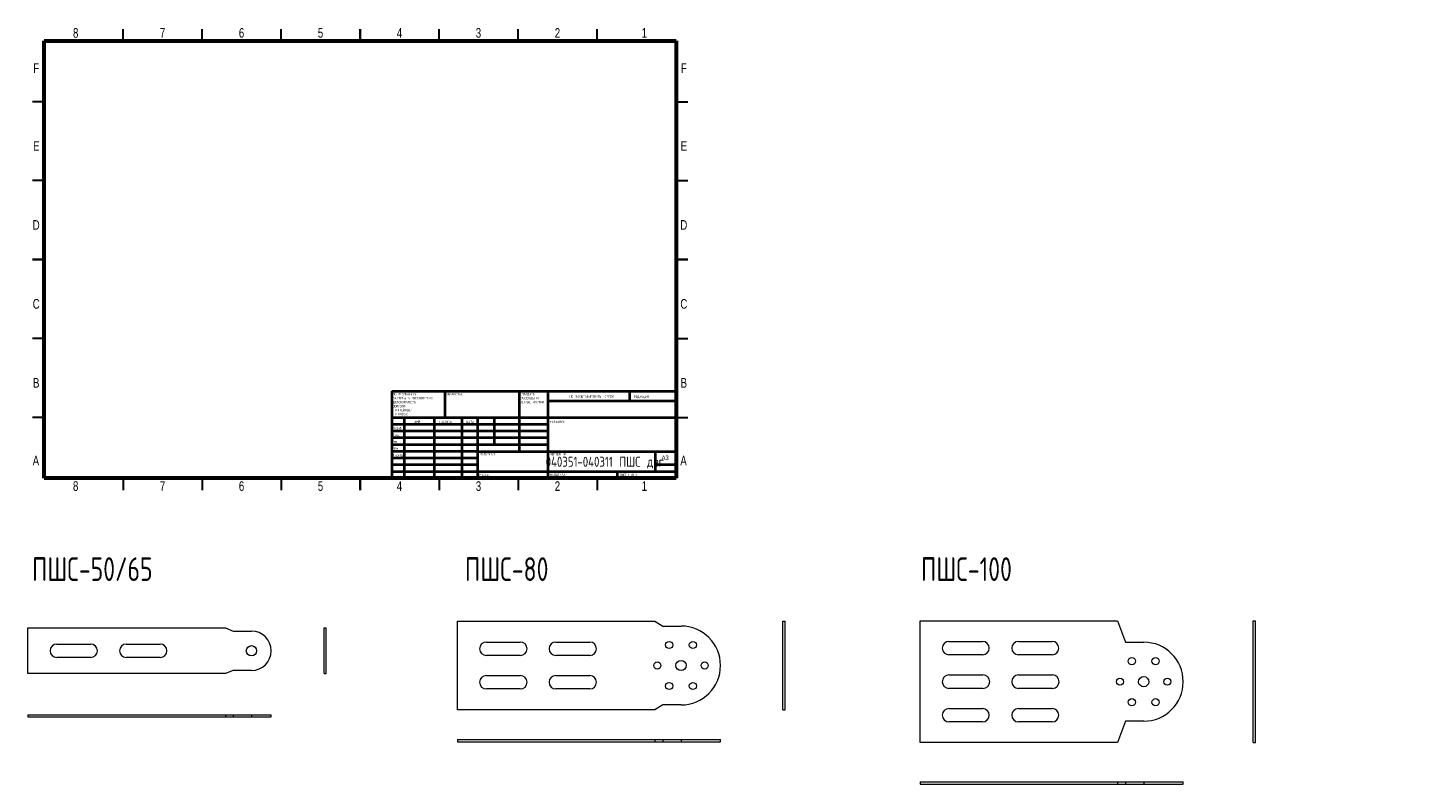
# Model space of a CAD drawing. Header units: millimetres. Extents: x 0 to 884, y -184 to 295.
import ezdxf

# ---------------------------------------------------------------- set-up
doc = ezdxf.new("R2010")
doc.units = ezdxf.units.MM
doc.styles.add('SLDTEXTSTYLE0', font='TXT', dxfattribs={"width": 0.7, "bigfont": 'bigfont'})
doc.styles.add('SLDTEXTSTYLE1', font='TXT', dxfattribs={"width": 0.75})
doc.styles.add('SLDTEXTSTYLE2', font='TXT', dxfattribs={"width": 0.75, "bigfont": 'bigfont'})
doc.styles.add('SLDTEXTSTYLE3', font='TXT', dxfattribs={"width": 0.681818, "bigfont": 'bigfont'})

# ---------------------------------------------------------------- blocks, each defined once
blk = doc.blocks.new('SW_NOTE_0')
at = {"color": 0, "linetype": 'Continuous', "lineweight": 0, "char_height": 1.5, "attachment_point": 1, "style": 'SLDTEXTSTYLE2'}
for s, insert in [('\\M+18452\\M+18443\\M+1844C\\M+18440\\M+18444\\M+18449\\M+18453\\M+1845D', (0, 1.93)), ('\\M+18448\\M+18440\\M+18454\\M+18452\\M+18445\\M+1844E\\M+18457\\M+1845C \\M+18449', (0, -0.57)), ('\\M+1844F\\M+18452\\M+18453\\M+18451\\M+1845C\\M+18445 \\M+1844B\\M+18451\\M+1844F\\M+1844D\\M+1844B\\M+18449', (0, -3.07))]:
    blk.add_mtext(s, dxfattribs=dict(at, insert=insert))
blk = doc.blocks.new('SW_NOTE_1')
at = {"color": 0, "linetype": 'Continuous', "lineweight": 0, "char_height": 1.5, "attachment_point": 1, "style": 'SLDTEXTSTYLE2'}
for s, insert in [('\\M+18450\\M+1844F \\M+18454\\M+1844D\\M+1844F\\M+1844C\\M+18458\\M+18440\\M+1844E\\M+18449\\M+1845F:', (0, 1.93)), ('\\M+18451\\M+18440\\M+18448\\M+1844D\\M+18445\\M+18451\\M+1845C \\M+18442 \\M+1844D\\M+18449\\M+1844C\\M+1844C\\M+18449\\M+1844D\\M+18445\\M+18453\\M+18451\\M+18440\\M+18456', (0, -0.57)), ('\\M+18459\\M+18445\\M+18451\\M+1844F\\M+18456\\M+1844F\\M+18442\\M+18440\\M+18453\\M+1844F\\M+18452\\M+18453\\M+1845D:', (0, -3.07)), ('\\M+18444\\M+1844F\\M+18450\\M+18454\\M+18452\\M+1844B\\M+18449:', (0, -5.57)), ('\\M+1844C\\M+18449\\M+1844E\\M+18445\\M+1844A\\M+1844E\\M+1845C\\M+18445:', (1.69, -8.07)), ('\\M+18454\\M+18443\\M+1844C\\M+1844F\\M+18442\\M+1845C\\M+18445:', (1.69, -10.57))]:
    blk.add_mtext(s, dxfattribs=dict(at, insert=insert))

msp = doc.modelspace()

# ---------------------------------------------------------------- linework, layer by layer
at = {"color": 7, "linetype": 'Continuous', "lineweight": 30}
for p, q in [((60, 287), (60, 294.5)), ((110, 287), (110, 294.5)), ((160, 287), (160, 294.5)), ((210, 294.5), (210, 287)), ((210, 287), (210, 294.5)), ((260, 287), (260, 294.5)), ((310, 287), (310, 294.5)), ((360, 287), (360, 294.5)), ((10, 248.5), (2.5, 248.5)), ((410, 248.5), (417.5, 248.5)), ((10, 198.5), (2.5, 198.5)), ((410, 198.5), (417.5, 198.5)), ((2.5, 148.5), (10, 148.5)), ((10, 148.5), (2.5, 148.5)), ((417.5, 148.5), (410, 148.5)), ((410, 148.5), (417.5, 148.5)), ((10, 98.5), (2.5, 98.5)), ((410, 98.5), (417.5, 98.5)), ((10, 48.5), (2.5, 48.5)), ((410, 48.5), (417.5, 48.5)), ((60, 10), (60, 2.5)), ((110, 10), (110, 2.5)), ((160, 10), (160, 2.5)), ((210, 2.5), (210, 10)), ((210, 10), (210, 2.5)), ((260, 10), (260, 2.5)), ((310, 10), (310, 2.5)), ((360, 10), (360, 2.5))]:
    msp.add_line(p, q, dxfattribs=at)
at = {"color": 7, "linetype": 'Continuous', "lineweight": 60}
for p, q in [((10, 10), (10, 287)), ((10, 287), (410, 287)), ((410, 287), (410, 10)), ((410, 10), (10, 10))]:
    msp.add_line(p, q, dxfattribs=at)
at = {"color": 7, "linetype": 'Continuous', "lineweight": 40}
for p, q in [((230, 65.25), (410, 65.25)), ((230, 65.25), (230, 10)), ((263.8, 48.25), (263.8, 65.25)), ((310.6, 65.25), (310.6, 27)), ((328.8, 65.25), (328.8, 10)), ((380.8, 58.88), (380.8, 65.25)), ((410, 58.88), (328.8, 58.88)), ((410, 48.25), (230, 48.25)), ((237.8, 48.25), (237.8, 10)), ((256.99, 48.25), (256.99, 10)), ((274.4, 48.25), (274.4, 10)), ((284.6, 10), (284.6, 48.25)), ((295, 31.25), (295, 48.25)), ((328.8, 44), (230, 44)), ((328.8, 39.75), (230, 39.75)), ((328.8, 35.5), (230, 35.5)), ((328.8, 31.25), (230, 31.25)), ((284.6, 27), (230, 27)), ((284.6, 27), (410, 27)), ((397, 14.25), (397, 27)), ((284.6, 22.75), (230, 22.75)), ((284.6, 18.5), (230, 18.5)), ((410, 18.5), (397, 18.5)), ((230, 14.25), (410, 14.25)), ((373, 10), (373, 14.25))]:
    msp.add_line(p, q, dxfattribs=at)
at = {"color": 7, "linetype": 'Continuous', "lineweight": 15}
for p, q in [((-0.29, -84.74), (124.71, -84.74)), ((-0.29, -113.74), (-0.29, -84.74)), ((124.71, -84.74), (129.71, -86.74)), ((129.71, -86.74), (141.21, -86.74)), ((187.29, -84.74), (188.49, -84.74)), ((187.29, -113.74), (187.29, -84.74)), ((188.49, -113.74), (188.49, -84.74)), ((271.67, -80.58), (396.67, -80.58)), ((271.67, -136.58), (271.67, -80.58)), ((396.67, -80.58), (401.67, -83.58)), ((401.67, -83.58), (413.17, -83.58)), ((477.7, -80.58), (479.2, -80.58)), ((477.7, -136.58), (477.7, -80.58)), ((479.2, -136.58), (479.2, -80.58)), ((564.57, -80.33), (689.57, -80.33)), ((564.57, -157.33), (564.57, -80.33)), ((689.57, -80.33), (694.57, -93.83)), ((775.3, -80.33), (776.8, -80.33)), ((775.3, -157.33), (775.3, -80.33)), ((776.8, -157.33), (776.8, -80.33)), ((17.96, -94.99), (39.46, -94.99)), ((61.96, -94.99), (83.46, -94.99)), ((289.92, -93.71), (311.42, -93.71)), ((333.92, -93.71), (355.42, -93.71)), ((582.82, -93.33), (604.07, -93.33)), ((626.82, -93.33), (648.07, -93.33)), ((694.57, -93.83), (706.07, -93.83)), ((39.46, -103.49), (17.96, -103.49)), ((83.46, -103.49), (61.96, -103.49)), ((311.42, -102.21), (289.92, -102.21)), ((355.42, -102.21), (333.92, -102.21)), ((604.07, -101.83), (582.82, -101.83)), ((648.07, -101.83), (626.82, -101.83)), ((124.71, -113.74), (-0.29, -113.74)), ((129.71, -111.74), (124.71, -113.74)), ((141.21, -111.74), (129.71, -111.74)), ((187.29, -113.74), (188.49, -113.74)), ((582.82, -114.58), (604.32, -114.58)), ((626.82, -114.58), (648.32, -114.58)), ((289.92, -114.96), (311.42, -114.96)), ((311.42, -123.46), (289.92, -123.46)), ((333.92, -114.96), (355.42, -114.96)), ((355.42, -123.46), (333.92, -123.46)), ((604.32, -123.08), (582.82, -123.08)), ((648.32, -123.08), (626.82, -123.08)), ((-0.29, -139.87), (-0.29, -141.07)), ((-0.29, -139.87), (124.71, -139.87)), ((-0.29, -141.07), (124.71, -141.07)), ((124.71, -139.87), (124.71, -141.07)), ((124.71, -139.87), (129.71, -139.87)), ((124.71, -141.07), (129.71, -141.07)), ((129.71, -139.87), (129.71, -141.07)), ((129.71, -139.87), (141.21, -139.87)), ((129.71, -141.07), (141.21, -141.07)), ((141.21, -139.87), (153.71, -139.87)), ((141.21, -141.07), (153.71, -141.07)), ((153.71, -141.07), (153.71, -139.87)), ((396.67, -136.58), (271.67, -136.58)), ((401.67, -133.58), (396.67, -136.58)), ((413.17, -133.58), (401.67, -133.58)), ((477.7, -136.58), (479.2, -136.58)), ((582.82, -135.83), (604.07, -135.83)), ((626.82, -135.83), (648.07, -135.83)), ((604.07, -144.33), (582.82, -144.33)), ((648.07, -144.33), (626.82, -144.33)), ((694.57, -143.83), (689.57, -157.33)), ((706.07, -143.83), (694.57, -143.83)), ((271.67, -155.48), (271.67, -156.98)), ((271.67, -155.48), (396.67, -155.48)), ((271.67, -156.98), (396.67, -156.98)), ((396.67, -155.48), (396.67, -156.98)), ((396.67, -155.48), (401.67, -155.48)), ((396.67, -156.98), (401.67, -156.98)), ((401.67, -155.48), (401.67, -156.98)), ((401.67, -155.48), (413.17, -155.48)), ((401.67, -156.98), (413.17, -156.98)), ((413.17, -155.48), (438.17, -155.48)), ((413.17, -156.98), (438.17, -156.98)), ((438.17, -156.98), (438.17, -155.48)), ((689.57, -157.33), (564.57, -157.33)), ((775.3, -157.33), (776.8, -157.33)), ((564.57, -182.19), (564.57, -183.69)), ((564.57, -182.19), (689.57, -182.19)), ((564.57, -183.69), (689.57, -183.69)), ((689.57, -182.19), (689.57, -183.69)), ((689.57, -182.19), (694.57, -182.19)), ((689.57, -183.69), (694.57, -183.69)), ((694.57, -182.19), (694.57, -183.69)), ((694.57, -182.19), (706.07, -182.19)), ((694.57, -183.69), (706.07, -183.69)), ((706.07, -182.19), (731.07, -182.19)), ((706.07, -183.69), (731.07, -183.69)), ((731.07, -183.69), (731.07, -182.19))]:
    msp.add_line(p, q, dxfattribs=at)
at = {"color": 8, "linetype": 'Continuous', "lineweight": 0}
for p, q in [((141.21, -139.87), (141.21, -141.07)), ((413.17, -155.48), (413.17, -156.98)), ((706.07, -182.19), (706.07, -183.69))]:
    msp.add_line(p, q, dxfattribs=at)
at = {"color": 7, "linetype": 'Continuous', "lineweight": 15}
for centre, radius in [((141.21, -99.24), 3.25), ((405.67, -95.59), 2.25), ((420.67, -95.59), 2.25), ((413.17, -108.58), 3.25), ((698.57, -105.84), 2.25), ((713.57, -105.84), 2.25), ((398.17, -108.58), 2.25), ((428.17, -108.58), 2.25), ((405.67, -121.58), 2.25), ((420.67, -121.58), 2.25), ((691.07, -118.83), 2.25), ((706.07, -118.83), 3.25), ((721.07, -118.83), 2.25), ((698.57, -131.82), 2.25), ((713.57, -131.82), 2.25)]:
    msp.add_circle(centre, radius, dxfattribs=at)
for centre, radius, start, end in [((141.21, -99.24), 12.5, 270, 90), ((413.17, -108.58), 25, 270, 90), ((17.96, -99.24), 4.25, 90, 270), ((39.46, -99.24), 4.25, 270, 90), ((61.96, -99.24), 4.25, 90, 270), ((83.46, -99.24), 4.25, 270, 90), ((289.92, -97.96), 4.25, 90, 270), ((311.42, -97.96), 4.25, 270, 90), ((333.92, -97.96), 4.25, 90, 270), ((355.42, -97.96), 4.25, 270, 90), ((582.82, -97.58), 4.25, 90, 270), ((604.07, -97.58), 4.25, 270, 90), ((626.82, -97.58), 4.25, 90, 270), ((648.07, -97.58), 4.25, 270, 90), ((706.07, -118.83), 25, 270, 90), ((582.82, -118.83), 4.25, 90, 270), ((604.32, -118.83), 4.25, 270, 90), ((626.82, -118.83), 4.25, 90, 270), ((648.32, -118.83), 4.25, 270, 90), ((289.92, -119.21), 4.25, 90, 270), ((311.42, -119.21), 4.25, 270, 90), ((333.92, -119.21), 4.25, 90, 270), ((355.42, -119.21), 4.25, 270, 90), ((582.82, -140.08), 4.25, 90, 270), ((604.07, -140.08), 4.25, 270, 90), ((626.82, -140.08), 4.25, 90, 270), ((648.07, -140.08), 4.25, 270, 90)]:
    msp.add_arc(centre, radius, start, end, dxfattribs=at)

# ---------------------------------------------------------------- block references
at = {"color": 7, "linetype": 'Continuous', "lineweight": 0}
for name, p in [('SW_NOTE_1', (230.59, 61.99)), ('SW_NOTE_0', (311.31, 62.07))]:
    msp.add_blockref(name, p, dxfattribs=at)

# ---------------------------------------------------------------- texts
for s, insert, char_height, attachment_point, style in [('8', (29.94, 295.11), 6.1, 2, 'SLDTEXTSTYLE1'), ('7', (84.94, 295.11), 6.1, 2, 'SLDTEXTSTYLE1'), ('6', (134.94, 295.11), 6.1, 2, 'SLDTEXTSTYLE1'), ('5', (184.94, 295.11), 6.1, 2, 'SLDTEXTSTYLE1'), ('4', (234.94, 295.11), 6.1, 2, 'SLDTEXTSTYLE1'), ('3', (284.94, 295.11), 6.1, 2, 'SLDTEXTSTYLE1'), ('2', (334.94, 295.11), 6.1, 2, 'SLDTEXTSTYLE1'), ('1', (389.94, 295.11), 6.1, 2, 'SLDTEXTSTYLE1'), ('F', (4.94, 272.73), 6.1, 2, 'SLDTEXTSTYLE1'), ('F', (414.94, 272.73), 6.1, 2, 'SLDTEXTSTYLE1'), ('E', (5.01, 223.48), 6.1, 2, 'SLDTEXTSTYLE1'), ('E', (415.01, 223.48), 6.1, 2, 'SLDTEXTSTYLE1'), ('D', (4.93, 173.48), 6.1, 2, 'SLDTEXTSTYLE1'), ('D', (414.93, 173.48), 6.1, 2, 'SLDTEXTSTYLE1'), ('C', (4.94, 123.48), 6.1, 2, 'SLDTEXTSTYLE1'), ('C', (414.94, 123.48), 6.1, 2, 'SLDTEXTSTYLE1'), ('B', (4.95, 73.48), 6.1, 2, 'SLDTEXTSTYLE1'), ('B', (414.95, 73.48), 6.1, 2, 'SLDTEXTSTYLE1'), ('\\M+1844F\\M+18441\\M+18451\\M+18440\\M+18441\\M+1844F\\M+18453\\M+1844B\\M+18440:', (264.37, 63.92), 1.5, 1, 'SLDTEXTSTYLE2'), ('\\M+1844E\\M+18445 \\M+1844D\\M+18440\\M+18452\\M+18459\\M+18453\\M+18440\\M+18441\\M+18449\\M+18451\\M+1844F\\M+18442\\M+18440\\M+18453\\M+1845D \\M+18458\\M+18445\\M+18451\\M+18453\\M+18445\\M+18447', (342.61, 62.53), 1.5, 1, 'SLDTEXTSTYLE2'), ('\\M+18451\\M+18445\\M+18444\\M+18440\\M+1844B\\M+18457\\M+18449\\M+18460', (383.33, 62.33), 1.5, 1, 'SLDTEXTSTYLE2'), ('\\M+18449\\M+1844D\\M+18460', (244.32, 46.5), 1.5, 1, 'SLDTEXTSTYLE2'), ('\\M+18450\\M+1844F\\M+18444\\M+18450\\M+18449\\M+18452\\M+1845D', (260.03, 46.56), 1.5, 1, 'SLDTEXTSTYLE2'), ('\\M+18444\\M+18440\\M+18453\\M+18440', (277.21, 46.58), 1.5, 1, 'SLDTEXTSTYLE2'), ('\\M+1844E\\M+18440\\M+18448\\M+18442\\M+18440\\M+1844E\\M+18449\\M+18445:', (330.07, 46.58), 1.5, 1, 'SLDTEXTSTYLE2'), ('\\M+18451\\M+18470\\M+18478\\M+18482\\M+18470\\M+18471.', (230.21, 42.43), 1.5, 1, 'SLDTEXTSTYLE2'), ('\\M+18450\\M+18482\\M+18480\\M+18472.', (230.41, 38.15), 1.5, 1, 'SLDTEXTSTYLE2'), ('\\M+18454\\M+18484\\M+18472.', (230.4, 34.06), 1.5, 1, 'SLDTEXTSTYLE2'), ('\\M+1844D\\M+18470\\M+1848A.', (230.46, 29.73), 1.5, 1, 'SLDTEXTSTYLE2'), ('A', (4.76, 24.23), 6.1, 2, 'SLDTEXTSTYLE1'), ('\\M+18453.\\M+1847B\\M+18480\\M+1847E\\M+18484\\M+18482', (230.67, 25.35), 1.5, 1, 'SLDTEXTSTYLE2'), ('040351-040311 \\M+18450\\M+18459\\M+18452 \\M+18474\\M+18472\\M+18473', (364.88, 23.61), 6.35, 2, 'SLDTEXTSTYLE2'), ('\\M+1844D\\M+18440\\M+18453\\M+18445\\M+18451\\M+18449\\M+18440\\M+1844C:', (285.65, 25.99), 1.5, 1, 'SLDTEXTSTYLE2'), ('\\M+18458\\M+18445\\M+18451\\M+18453\\M+18445\\M+18447 \\M+18782:', (330.37, 25.99), 1.5, 1, 'SLDTEXTSTYLE2'), ('A3', (400.87, 24.41), 2.91, 1, 'SLDTEXTSTYLE1'), ('A', (414.76, 24.23), 6.1, 2, 'SLDTEXTSTYLE1'), ('\\M+1844D\\M+18440\\M+18452\\M+18452\\M+18440:', (285.62, 12.95), 1.4986, 1, 'SLDTEXTSTYLE2'), ('\\M+1844D\\M+18440\\M+18452\\M+18459\\M+18453\\M+18440\\M+18441:1:1', (330.07, 12.9), 1.5, 1, 'SLDTEXTSTYLE2'), ('\\M+1844C\\M+18449\\M+18452\\M+18453 1 \\M+18449\\M+18448 1', (374.48, 12.9), 1.5, 1, 'SLDTEXTSTYLE3'), ('8', (29.94, 8.11), 6.1, 2, 'SLDTEXTSTYLE1'), ('7', (84.94, 8.11), 6.1, 2, 'SLDTEXTSTYLE1'), ('6', (134.94, 8.11), 6.1, 2, 'SLDTEXTSTYLE1'), ('5', (184.94, 8.11), 6.1, 2, 'SLDTEXTSTYLE1'), ('4', (234.94, 8.11), 6.1, 2, 'SLDTEXTSTYLE1'), ('3', (284.94, 8.11), 6.1, 2, 'SLDTEXTSTYLE1'), ('2', (334.94, 8.11), 6.1, 2, 'SLDTEXTSTYLE1'), ('1', (389.94, 8.11), 6.1, 2, 'SLDTEXTSTYLE1'), ('\\M+18450\\M+18459\\M+18452-50/65', (2.3, -40.06), 15, 1, 'SLDTEXTSTYLE0'), ('\\M+18450\\M+18459\\M+18452-80', (276.37, -40.06), 15, 1, 'SLDTEXTSTYLE0'), ('\\M+18450\\M+18459\\M+18452-100', (565.07, -40.06), 15, 1, 'SLDTEXTSTYLE0')]:
    msp.add_mtext(s, dxfattribs=dict(at, insert=insert, char_height=char_height, attachment_point=attachment_point, style=style))

doc.saveas('drawing.dxf')
